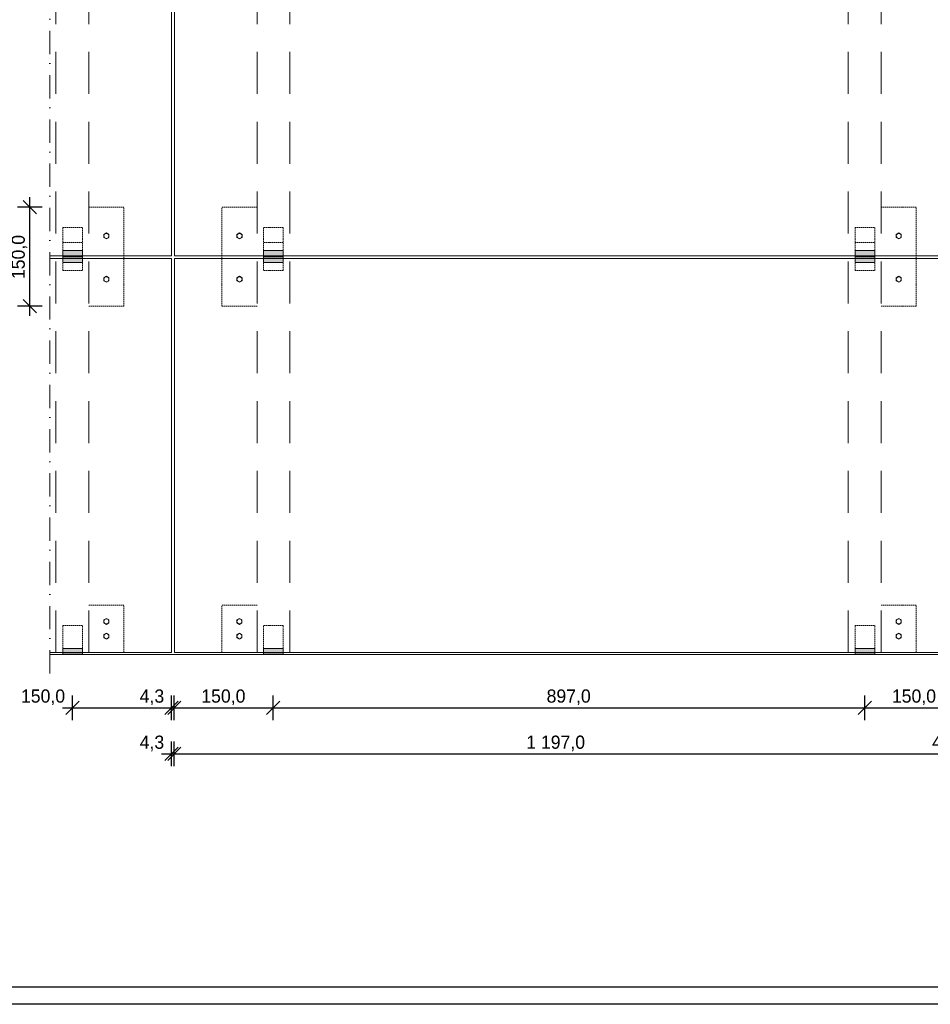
# Model space of a CAD drawing. Extents: x -106507 to -42801, y 48734 to 74234.
# Tile 2 of 69: x -95871 to -82065, y 48734 to 63655. Entities that reach past the tile are written whole.
import ezdxf

# ---------------------------------------------------------------- set-up
doc = ezdxf.new("R2010")
doc.units = 0
doc.header["$MEASUREMENT"] = 0
for name, pattern in [('Dot & Dashed', [670.277762, 352.777767, -176.388884, 0, -141.111112]), ('Hidden Line', [30, 20, -10]), ('Przerywana długa', [1058.333302, 634.99999, -423.333311])]:
    doc.linetypes.add(name, pattern=pattern)
for name, color, linetype, lineweight, true_color in [('2D Drafting - General_Pen_No__2', 7, 'Continuous', 15, 0x7f7f7f), ('2D Drafting - General_Pen_No__5', 7, 'Continuous', 25, 0x40a5ff), ('2D Drafting - General_Pen_No__62', 7, 'Continuous', 20, 0xaaaaaa), ('Wymiarowanie_Pen_No__5', 7, 'Continuous', 25, 0x40a5ff)]:
    doc.layers.add(name, color=color, linetype=linetype, lineweight=lineweight, true_color=true_color)
doc.layers.add('Wymiarowanie', color=7, linetype='Continuous')
doc.styles.add('GENERATED_STYLE_3', font='txt')
doc.dimstyles.new('GENERATED_STYLE__5', dxfattribs={"dimtxt": 200, "dimasz": 190, "dimexe": 0.18, "dimexo": 0, "dimgap": 0.09, "dimtad": 1, "dimdec": 1, "dimlfac": 0.1, "dimzin": 0, "dimdsep": 46, "dimtxsty": 'GENERATED_STYLE_3', "dimblk": 'ARROWHEAD_6', "dimblk1": 'ARROWHEAD_6', "dimblk2": 'ARROWHEAD_6', "dimcen": 0.09, "dimclrd": 256, "dimclre": 256, "dimclrt": 256, "dimadec": 0, "dimazin": 0, "dimtfac": 1, "dimtdec": 4, "dimtmove": 0, "dimatfit": 3, "dimfxl": 0, "dimtolj": 1, "dimtzin": 0, "dimarcsym": 0})
doc.dimstyles.new('GENERATED_STYLE__6', dxfattribs={"dimtxt": 200, "dimasz": 190, "dimexe": 0.18, "dimexo": 0, "dimgap": 0.09, "dimtad": 1, "dimtih": 1, "dimtoh": 1, "dimdec": 1, "dimlfac": 0.1, "dimzin": 0, "dimdsep": 46, "dimtxsty": 'GENERATED_STYLE_3', "dimblk": 'ARROWHEAD_6', "dimblk1": 'ARROWHEAD_6', "dimblk2": 'ARROWHEAD_6', "dimcen": 0.09, "dimclrd": 256, "dimclre": 256, "dimclrt": 256, "dimadec": 0, "dimazin": 0, "dimtfac": 1, "dimtdec": 4, "dimtmove": 0, "dimatfit": 3, "dimfxl": 0, "dimtolj": 1, "dimtzin": 0, "dimarcsym": 0})

# ---------------------------------------------------------------- blocks, each defined once
blk = doc.blocks.new('*D134')
at = {"layer": 'Wymiarowanie_Pen_No__5', "linetype": 'Continuous'}
for p, q in [((-96314, 60175), (-96114, 59975)), ((-96114, 59935), (-96314, 60135)), ((-96026, 60035), (-96401, 60035)), ((-96214, 54065), (-96214, 60035)), ((-96314, 54165), (-96114, 53965)), ((-96026, 54065), (-96401, 54065)), ((-96214, 53915), (-96214, 54065))]:
    blk.add_line(p, q, dxfattribs=at)
at = {"layer": 'Wymiarowanie_Pen_No__5', "char_height": 200, "attachment_point": 7, "rotation": 90, "style": 'GENERATED_STYLE_3'}
for s, insert in [('{597,0}', (-96254, 62719)), ('{4,0}', (-96254, 59552)), ('{597,0}', (-96254, 56517))]:
    blk.add_mtext(s, dxfattribs=dict(at, insert=insert))
blk = doc.blocks.new('ARROWHEAD_6')
at = {"color": 0, "linetype": 'Continuous', "lineweight": 0}
for p, q in [((0, 0), (-1, 0)), ((-0.5, -0.5), (0.5, 0.5))]:
    blk.add_line(p, q, dxfattribs=at)
blk = doc.blocks.new('*D135')
at = {"layer": 'Wymiarowanie_Pen_No__5', "linetype": 'Continuous'}
for p, q in [((-96314, 60175), (-96114, 59975)), ((-96114, 59935), (-96314, 60135)), ((-96026, 60075), (-96401, 60075)), ((-96026, 60035), (-96401, 60035)), ((-96214, 60035), (-96214, 60075))]:
    blk.add_line(p, q, dxfattribs=at)
at = {"layer": 'Wymiarowanie_Pen_No__5', "char_height": 200, "attachment_point": 7, "rotation": 90, "style": 'GENERATED_STYLE_3'}
for s, insert in [('{597,0}', (-96254, 62719)), ('{4,0}', (-96254, 59552)), ('{597,0}', (-96254, 56517))]:
    blk.add_mtext(s, dxfattribs=dict(at, insert=insert))
blk = doc.blocks.new('*D136')
at = {"layer": 'Wymiarowanie_Pen_No__5', "linetype": 'Continuous'}
for p, q in [((-96114, 65945), (-96314, 66145)), ((-96214, 66045), (-96214, 66195)), ((-96026, 66045), (-96401, 66045)), ((-96214, 60075), (-96214, 66045)), ((-96314, 60175), (-96114, 59975)), ((-96114, 59935), (-96314, 60135)), ((-96026, 60075), (-96401, 60075))]:
    blk.add_line(p, q, dxfattribs=at)
at = {"layer": 'Wymiarowanie_Pen_No__5', "char_height": 200, "attachment_point": 7, "rotation": 90, "style": 'GENERATED_STYLE_3'}
for s, insert in [('{597,0}', (-96254, 62719)), ('{4,0}', (-96254, 59552)), ('{597,0}', (-96254, 56517))]:
    blk.add_mtext(s, dxfattribs=dict(at, insert=insert))
blk = doc.blocks.new('*D137')
at = {"layer": 'Wymiarowanie_Pen_No__5', "linetype": 'Continuous'}
for p, q in [((-95617, 60715), (-95817, 60915)), ((-95717, 60815), (-95717, 60965)), ((-95529, 60815), (-95904, 60815)), ((-95717, 59315), (-95717, 60815)), ((-95817, 59415), (-95617, 59215)), ((-95529, 59315), (-95904, 59315)), ((-95717, 59165), (-95717, 59315))]:
    blk.add_line(p, q, dxfattribs=at)
at = {"layer": 'Wymiarowanie_Pen_No__5', "insert": (-95757, 59724), "char_height": 200, "attachment_point": 7, "rotation": 90, "style": 'GENERATED_STYLE_3'}
blk.add_mtext('{150,0}', dxfattribs=at)
blk = doc.blocks.new('*D138')
at = {"layer": 'Wymiarowanie_Pen_No__5', "linetype": 'Continuous'}
for p, q in [((-94970, 53328), (-95170, 53128)), ((-95070, 53041), (-95070, 53416)), ((-93670, 53128), (-93470, 53328)), ((-93427, 53328), (-93627, 53128)), ((-93570, 53041), (-93570, 53416)), ((-95220, 53228), (-95070, 53228)), ((-95070, 53228), (-93570, 53228))]:
    blk.add_line(p, q, dxfattribs=at)
at = {"layer": 'Wymiarowanie_Pen_No__5', "char_height": 200, "attachment_point": 7, "style": 'GENERATED_STYLE_3'}
for s, insert in [('{150,0}', (-95852, 53268)), ('{4,3}', (-94052, 53268)), ('{150,0}', (-93118, 53268)), ('{897,0}', (-87883, 53268)), ('{150,0}', (-82648, 53268)), ('{4,0}', (-81417, 53268))]:
    blk.add_mtext(s, dxfattribs=dict(at, insert=insert))
blk = doc.blocks.new('*D139')
at = {"layer": 'Wymiarowanie_Pen_No__5', "linetype": 'Continuous'}
for p, q in [((-93670, 53128), (-93470, 53328)), ((-93427, 53328), (-93627, 53128)), ((-93570, 53041), (-93570, 53416)), ((-93527, 53041), (-93527, 53416)), ((-93570, 53228), (-93527, 53228))]:
    blk.add_line(p, q, dxfattribs=at)
at = {"layer": 'Wymiarowanie_Pen_No__5', "char_height": 200, "attachment_point": 7, "style": 'GENERATED_STYLE_3'}
for s, insert in [('{150,0}', (-95852, 53268)), ('{4,3}', (-94052, 53268)), ('{150,0}', (-93118, 53268)), ('{897,0}', (-87883, 53268)), ('{150,0}', (-82648, 53268)), ('{4,0}', (-81417, 53268))]:
    blk.add_mtext(s, dxfattribs=dict(at, insert=insert))
blk = doc.blocks.new('*D140')
at = {"layer": 'Wymiarowanie_Pen_No__5', "linetype": 'Continuous'}
for p, q in [((-93670, 53128), (-93470, 53328)), ((-93427, 53328), (-93627, 53128)), ((-93527, 53041), (-93527, 53416)), ((-91927, 53328), (-92127, 53128)), ((-92027, 53041), (-92027, 53416)), ((-93527, 53228), (-92027, 53228))]:
    blk.add_line(p, q, dxfattribs=at)
at = {"layer": 'Wymiarowanie_Pen_No__5', "char_height": 200, "attachment_point": 7, "style": 'GENERATED_STYLE_3'}
for s, insert in [('{150,0}', (-95852, 53268)), ('{4,3}', (-94052, 53268)), ('{150,0}', (-93118, 53268)), ('{897,0}', (-87883, 53268)), ('{150,0}', (-82648, 53268)), ('{4,0}', (-81417, 53268))]:
    blk.add_mtext(s, dxfattribs=dict(at, insert=insert))
blk = doc.blocks.new('*D141')
at = {"layer": 'Wymiarowanie_Pen_No__5', "linetype": 'Continuous'}
for p, q in [((-91927, 53328), (-92127, 53128)), ((-92027, 53041), (-92027, 53416)), ((-82957, 53328), (-83157, 53128)), ((-83057, 53041), (-83057, 53416)), ((-92027, 53228), (-83057, 53228))]:
    blk.add_line(p, q, dxfattribs=at)
at = {"layer": 'Wymiarowanie_Pen_No__5', "char_height": 200, "attachment_point": 7, "style": 'GENERATED_STYLE_3'}
for s, insert in [('{150,0}', (-95852, 53268)), ('{4,3}', (-94052, 53268)), ('{150,0}', (-93118, 53268)), ('{897,0}', (-87883, 53268)), ('{150,0}', (-82648, 53268)), ('{4,0}', (-81417, 53268))]:
    blk.add_mtext(s, dxfattribs=dict(at, insert=insert))
blk = doc.blocks.new('*D142')
at = {"layer": 'Wymiarowanie_Pen_No__5', "linetype": 'Continuous'}
for p, q in [((-82957, 53328), (-83157, 53128)), ((-83057, 53041), (-83057, 53416)), ((-81657, 53128), (-81457, 53328)), ((-81417, 53328), (-81617, 53128)), ((-81557, 53041), (-81557, 53416)), ((-83057, 53228), (-81557, 53228))]:
    blk.add_line(p, q, dxfattribs=at)
at = {"layer": 'Wymiarowanie_Pen_No__5', "char_height": 200, "attachment_point": 7, "style": 'GENERATED_STYLE_3'}
for s, insert in [('{150,0}', (-95852, 53268)), ('{4,3}', (-94052, 53268)), ('{150,0}', (-93118, 53268)), ('{897,0}', (-87883, 53268)), ('{150,0}', (-82648, 53268)), ('{4,0}', (-81417, 53268))]:
    blk.add_mtext(s, dxfattribs=dict(at, insert=insert))
blk = doc.blocks.new('*D143')
at = {"layer": 'Wymiarowanie_Pen_No__5', "linetype": 'Continuous'}
for p, q in [((-81657, 53128), (-81457, 53328)), ((-81417, 53328), (-81617, 53128)), ((-81557, 53041), (-81557, 53416)), ((-81517, 53041), (-81517, 53416)), ((-81557, 53228), (-81517, 53228)), ((-81517, 53228), (-81367, 53228))]:
    blk.add_line(p, q, dxfattribs=at)
at = {"layer": 'Wymiarowanie_Pen_No__5', "char_height": 200, "attachment_point": 7, "style": 'GENERATED_STYLE_3'}
for s, insert in [('{150,0}', (-95852, 53268)), ('{4,3}', (-94052, 53268)), ('{150,0}', (-93118, 53268)), ('{897,0}', (-87883, 53268)), ('{150,0}', (-82648, 53268)), ('{4,0}', (-81417, 53268))]:
    blk.add_mtext(s, dxfattribs=dict(at, insert=insert))
blk = doc.blocks.new('*D161')
at = {"layer": 'Wymiarowanie_Pen_No__5', "linetype": 'Continuous'}
for p, q in [((-93570, 52342), (-93570, 52717)), ((-93527, 52342), (-93527, 52717)), ((-93720, 52529), (-93570, 52529)), ((-93670, 52429), (-93470, 52629)), ((-93427, 52629), (-93627, 52429)), ((-93570, 52529), (-93527, 52529))]:
    blk.add_line(p, q, dxfattribs=at)
at = {"layer": 'Wymiarowanie_Pen_No__5', "char_height": 200, "attachment_point": 7, "style": 'GENERATED_STYLE_3'}
for s, insert in [('{4,3}', (-94052, 52569)), ('{1\xa0197,0}', (-88192, 52569)), ('{4,0}', (-82039, 52569))]:
    blk.add_mtext(s, dxfattribs=dict(at, insert=insert))
blk = doc.blocks.new('*D162')
at = {"layer": 'Wymiarowanie_Pen_No__5', "linetype": 'Continuous'}
for p, q in [((-93527, 52342), (-93527, 52717)), ((-81557, 52342), (-81557, 52717)), ((-93670, 52429), (-93470, 52629)), ((-93427, 52629), (-93627, 52429)), ((-93527, 52529), (-81557, 52529)), ((-81657, 52429), (-81457, 52629)), ((-81417, 52629), (-81617, 52429))]:
    blk.add_line(p, q, dxfattribs=at)
at = {"layer": 'Wymiarowanie_Pen_No__5', "char_height": 200, "attachment_point": 7, "style": 'GENERATED_STYLE_3'}
for s, insert in [('{4,3}', (-94052, 52569)), ('{1\xa0197,0}', (-88192, 52569)), ('{4,0}', (-82039, 52569))]:
    blk.add_mtext(s, dxfattribs=dict(at, insert=insert))
blk = doc.blocks.new('*D163')
at = {"layer": 'Wymiarowanie_Pen_No__5', "linetype": 'Continuous'}
for p, q in [((-81557, 52342), (-81557, 52717)), ((-81517, 52342), (-81517, 52717)), ((-81657, 52429), (-81457, 52629)), ((-81417, 52629), (-81617, 52429)), ((-81557, 52529), (-81517, 52529)), ((-81517, 52529), (-81367, 52529))]:
    blk.add_line(p, q, dxfattribs=at)
at = {"layer": 'Wymiarowanie_Pen_No__5', "char_height": 200, "attachment_point": 7, "style": 'GENERATED_STYLE_3'}
for s, insert in [('{4,3}', (-94052, 52569)), ('{1\xa0197,0}', (-88192, 52569)), ('{4,0}', (-82039, 52569))]:
    blk.add_mtext(s, dxfattribs=dict(at, insert=insert))

msp = doc.modelspace()

# ---------------------------------------------------------------- hatches: boundary and pattern name
at = {"layer": '2D Drafting - General_Pen_No__62', "linetype": 'Continuous'}
for points in [[(-94919.67, 60066.69), (-95219.67, 60066.69), (-95219.67, 60156.69), (-94919.67, 60156.69)], [(-92176.51, 60066.69), (-91876.51, 60066.69), (-91876.51, 60156.69), (-92176.51, 60156.69)], [(-82906.51, 60066.69), (-83206.51, 60066.69), (-83206.51, 60156.69), (-82906.51, 60156.69)], [(-94919.67, 59976.69), (-95219.67, 59976.69), (-95219.67, 60066.69), (-94919.67, 60066.69)], [(-92176.51, 59976.69), (-91876.51, 59976.69), (-91876.51, 60066.69), (-92176.51, 60066.69)], [(-82906.51, 59976.69), (-83206.51, 59976.69), (-83206.51, 60066.69), (-82906.51, 60066.69)], [(-94919.67, 54036.69), (-95219.67, 54036.69), (-95219.67, 54126.69), (-94919.67, 54126.69)], [(-92176.51, 54036.69), (-91876.51, 54036.69), (-91876.51, 54126.69), (-92176.51, 54126.69)], [(-82906.51, 54036.69), (-83206.51, 54036.69), (-83206.51, 54126.69), (-82906.51, 54126.69)]]:
    msp.add_hatch(color=256, dxfattribs=at).paths.add_polyline_path(points, flags=0)

# ---------------------------------------------------------------- linework, layer by layer
at = {"layer": '2D Drafting - General_Pen_No__2', "linetype": 'Dot & Dashed'}
msp.add_line((-95413.06, 53746.38), (-95413.06, 70626.66), dxfattribs=at)
at = {"layer": '2D Drafting - General_Pen_No__2', "linetype": 'Przerywana długa'}
for p, q in [((-95322.83, 54064.55), (-95322.83, 67472.76)), ((-94822.83, 54064.55), (-94822.83, 67472.76)), ((-92273.35, 54064.55), (-92273.35, 67472.76)), ((-91773.35, 54064.55), (-91773.35, 67472.76)), ((-83309.67, 54064.55), (-83309.67, 67472.76)), ((-82809.67, 54064.55), (-82809.67, 67472.76))]:
    msp.add_line(p, q, dxfattribs=at)
at = {"layer": '2D Drafting - General_Pen_No__2', "linetype": 'Continuous'}
for p, q in [((-93569.67, 66044.55), (-93569.67, 60074.55)), ((-93526.51, 66044.55), (-93526.51, 60074.55)), ((-94594.54, 60401.06), (-94556.37, 60424.06)), ((-94594.54, 60401.06), (-94594.54, 60355.06)), ((-94594.54, 60355.06), (-94556.37, 60332.06)), ((-94518.2, 60401.06), (-94556.37, 60424.06)), ((-94518.2, 60355.06), (-94556.37, 60332.06)), ((-94518.2, 60401.06), (-94518.2, 60355.06)), ((-92577.12, 60401.06), (-92538.96, 60424.06)), ((-92577.12, 60401.06), (-92577.12, 60355.06)), ((-92577.12, 60355.06), (-92538.96, 60332.06)), ((-92500.79, 60401.06), (-92538.96, 60424.06)), ((-92500.79, 60355.06), (-92538.96, 60332.06)), ((-92500.79, 60401.06), (-92500.79, 60355.06)), ((-82581.38, 60401.06), (-82543.21, 60424.06)), ((-82581.38, 60401.06), (-82581.38, 60355.06)), ((-82581.38, 60355.06), (-82543.21, 60332.06)), ((-82505.04, 60401.06), (-82543.21, 60424.06)), ((-82505.04, 60355.06), (-82543.21, 60332.06)), ((-82505.04, 60401.06), (-82505.04, 60355.06)), ((-95219.67, 60156.69), (-94919.67, 60156.69)), ((-95219.67, 59976.69), (-95219.67, 60156.69)), ((-94919.67, 60156.69), (-94919.67, 59976.69)), ((-91876.51, 60156.69), (-92176.51, 60156.69)), ((-92176.51, 60156.69), (-92176.51, 59976.69)), ((-91876.51, 59976.69), (-91876.51, 60156.69)), ((-83206.51, 60156.69), (-82906.51, 60156.69)), ((-83206.51, 59976.69), (-83206.51, 60156.69)), ((-82906.51, 60156.69), (-82906.51, 59976.69)), ((-95413.06, 60074.55), (-93569.67, 60074.55)), ((-93569.67, 60034.55), (-95413.06, 60034.55)), ((-95219.67, 60066.69), (-94919.67, 60066.69)), ((-93569.67, 60034.55), (-93569.67, 54064.55)), ((-81556.51, 60074.55), (-93526.51, 60074.55)), ((-93526.51, 60034.55), (-81556.51, 60034.55)), ((-93526.51, 60034.55), (-93526.51, 54064.55)), ((-91876.51, 60066.69), (-92176.51, 60066.69)), ((-83206.51, 60066.69), (-82906.51, 60066.69)), ((-95219.67, 59976.69), (-94919.67, 59976.69)), ((-91876.51, 59976.69), (-92176.51, 59976.69)), ((-83206.51, 59976.69), (-82906.51, 59976.69)), ((-94594.54, 59744.38), (-94556.37, 59767.38)), ((-94594.54, 59744.38), (-94594.54, 59698.38)), ((-94594.54, 59698.38), (-94556.37, 59675.38)), ((-94518.2, 59744.38), (-94556.37, 59767.38)), ((-94518.2, 59698.38), (-94556.37, 59675.38)), ((-94518.2, 59744.38), (-94518.2, 59698.38)), ((-92577.12, 59744.38), (-92538.96, 59767.38)), ((-92577.12, 59744.38), (-92577.12, 59698.38)), ((-92577.12, 59698.38), (-92538.96, 59675.38)), ((-92500.79, 59744.38), (-92538.96, 59767.38)), ((-92500.79, 59698.38), (-92538.96, 59675.38)), ((-92500.79, 59744.38), (-92500.79, 59698.38)), ((-82581.38, 59744.38), (-82543.21, 59767.38)), ((-82581.38, 59744.38), (-82581.38, 59698.38)), ((-82581.38, 59698.38), (-82543.21, 59675.38)), ((-82505.04, 59744.38), (-82543.21, 59767.38)), ((-82505.04, 59698.38), (-82543.21, 59675.38)), ((-82505.04, 59744.38), (-82505.04, 59698.38)), ((-94594.96, 54559.16), (-94556.79, 54582.16)), ((-94594.96, 54559.16), (-94594.96, 54513.16)), ((-94594.96, 54513.16), (-94556.79, 54490.16)), ((-94518.63, 54559.16), (-94556.79, 54582.16)), ((-94518.63, 54513.16), (-94556.79, 54490.16)), ((-94518.63, 54559.16), (-94518.63, 54513.16)), ((-92577.55, 54559.16), (-92539.38, 54582.16)), ((-92577.55, 54559.16), (-92577.55, 54513.16)), ((-92577.55, 54513.16), (-92539.38, 54490.16)), ((-92501.21, 54559.16), (-92539.38, 54582.16)), ((-92501.21, 54513.16), (-92539.38, 54490.16)), ((-92501.21, 54559.16), (-92501.21, 54513.16)), ((-82581.8, 54559.16), (-82543.63, 54582.16)), ((-82581.8, 54559.16), (-82581.8, 54513.16)), ((-82581.8, 54513.16), (-82543.63, 54490.16)), ((-82505.47, 54559.16), (-82543.63, 54582.16)), ((-82505.47, 54513.16), (-82543.63, 54490.16)), ((-82505.47, 54559.16), (-82505.47, 54513.16)), ((-94594.96, 54335.94), (-94556.79, 54358.94)), ((-94594.96, 54335.94), (-94594.96, 54289.94)), ((-94518.63, 54335.94), (-94556.79, 54358.94)), ((-94518.63, 54335.94), (-94518.63, 54289.94)), ((-92577.55, 54335.94), (-92539.38, 54358.94)), ((-92577.55, 54335.94), (-92577.55, 54289.94)), ((-92501.21, 54335.94), (-92539.38, 54358.94)), ((-92501.21, 54335.94), (-92501.21, 54289.94)), ((-82581.8, 54335.94), (-82543.63, 54358.94)), ((-82581.8, 54335.94), (-82581.8, 54289.94)), ((-82505.47, 54335.94), (-82543.63, 54358.94)), ((-82505.47, 54335.94), (-82505.47, 54289.94)), ((-94594.96, 54289.94), (-94556.79, 54266.94)), ((-94518.63, 54289.94), (-94556.79, 54266.94)), ((-92577.55, 54289.94), (-92539.38, 54266.94)), ((-92501.21, 54289.94), (-92539.38, 54266.94)), ((-82581.8, 54289.94), (-82543.63, 54266.94)), ((-82505.47, 54289.94), (-82543.63, 54266.94)), ((-95413.06, 54064.55), (-93569.67, 54064.55)), ((-75362.98, 54036.69), (-95413.06, 54036.69)), ((-95219.67, 54126.69), (-94919.67, 54126.69)), ((-95219.67, 54036.69), (-94919.67, 54036.69)), ((-81556.51, 54064.55), (-93526.51, 54064.55)), ((-91876.51, 54126.69), (-92176.51, 54126.69)), ((-91876.51, 54036.69), (-92176.51, 54036.69)), ((-83206.51, 54126.69), (-82906.51, 54126.69)), ((-83206.51, 54036.69), (-82906.51, 54036.69))]:
    msp.add_line(p, q, dxfattribs=at)
at = {"layer": '2D Drafting - General_Pen_No__2', "linetype": 'Hidden Line'}
for p, q in [((-94822.83, 60814.55), (-94290.76, 60814.55)), ((-94290.76, 59314.55), (-94290.76, 60814.55)), ((-92273.35, 60814.55), (-92805.41, 60814.55)), ((-92805.41, 59314.55), (-92805.41, 60814.55)), ((-82809.67, 60814.55), (-82277.6, 60814.55)), ((-82277.6, 59314.55), (-82277.6, 60814.55)), ((-95219.67, 60506.69), (-94919.67, 60506.69)), ((-95219.67, 59856.69), (-95219.67, 60506.69)), ((-94919.67, 59856.69), (-94919.67, 60506.69)), ((-91876.51, 60506.69), (-92176.51, 60506.69)), ((-92176.51, 59856.69), (-92176.51, 60506.69)), ((-91876.51, 59856.69), (-91876.51, 60506.69)), ((-83206.51, 60506.69), (-82906.51, 60506.69)), ((-83206.51, 59856.69), (-83206.51, 60506.69)), ((-82906.51, 59856.69), (-82906.51, 60506.69)), ((-95219.67, 60276.69), (-94919.67, 60276.69)), ((-91876.51, 60276.69), (-92176.51, 60276.69)), ((-83206.51, 60276.69), (-82906.51, 60276.69)), ((-95219.67, 60071.69), (-94919.67, 60071.69)), ((-95219.67, 60041.69), (-94919.67, 60041.69)), ((-91876.51, 60071.69), (-92176.51, 60071.69)), ((-91876.51, 60041.69), (-92176.51, 60041.69)), ((-83206.51, 60071.69), (-82906.51, 60071.69)), ((-83206.51, 60041.69), (-82906.51, 60041.69)), ((-95219.67, 59856.69), (-94919.67, 59856.69)), ((-91876.51, 59856.69), (-92176.51, 59856.69)), ((-83206.51, 59856.69), (-82906.51, 59856.69)), ((-94822.83, 59314.55), (-94290.76, 59314.55)), ((-92273.35, 59314.55), (-92805.41, 59314.55)), ((-82809.67, 59314.55), (-82277.6, 59314.55)), ((-94822.83, 54784.55), (-94290.76, 54784.55)), ((-94290.76, 54064.55), (-94290.76, 54784.55)), ((-92273.35, 54784.55), (-92805.41, 54784.55)), ((-92805.41, 54064.55), (-92805.41, 54784.55)), ((-82809.67, 54784.55), (-82277.6, 54784.55)), ((-82277.6, 54064.55), (-82277.6, 54784.55)), ((-95219.67, 54476.69), (-94919.67, 54476.69)), ((-95219.67, 54036.69), (-95219.67, 54476.69)), ((-94919.67, 54036.69), (-94919.67, 54476.69)), ((-91876.51, 54476.69), (-92176.51, 54476.69)), ((-92176.51, 54036.69), (-92176.51, 54476.69)), ((-91876.51, 54036.69), (-91876.51, 54476.69)), ((-83206.51, 54476.69), (-82906.51, 54476.69)), ((-83206.51, 54036.69), (-83206.51, 54476.69)), ((-82906.51, 54036.69), (-82906.51, 54476.69)), ((-95219.67, 54061.69), (-94919.67, 54061.69)), ((-91876.51, 54061.69), (-92176.51, 54061.69)), ((-83206.51, 54061.69), (-82906.51, 54061.69))]:
    msp.add_line(p, q, dxfattribs=at)
at = {"layer": '2D Drafting - General_Pen_No__2', "linetype": 'Continuous', "flags": 128}
for points in [[(-94919.67, 60066.69), (-95219.67, 60066.69), (-95219.67, 60156.69), (-94919.67, 60156.69)], [(-92176.51, 60066.69), (-91876.51, 60066.69), (-91876.51, 60156.69), (-92176.51, 60156.69)], [(-82906.51, 60066.69), (-83206.51, 60066.69), (-83206.51, 60156.69), (-82906.51, 60156.69)], [(-94919.67, 59976.69), (-95219.67, 59976.69), (-95219.67, 60066.69), (-94919.67, 60066.69)], [(-92176.51, 59976.69), (-91876.51, 59976.69), (-91876.51, 60066.69), (-92176.51, 60066.69)], [(-82906.51, 59976.69), (-83206.51, 59976.69), (-83206.51, 60066.69), (-82906.51, 60066.69)], [(-94919.67, 54036.69), (-95219.67, 54036.69), (-95219.67, 54126.69), (-94919.67, 54126.69)], [(-92176.51, 54036.69), (-91876.51, 54036.69), (-91876.51, 54126.69), (-92176.51, 54126.69)], [(-82906.51, 54036.69), (-83206.51, 54036.69), (-83206.51, 54126.69), (-82906.51, 54126.69)]]:
    msp.add_lwpolyline(points, close=True, dxfattribs=at)
at = {"layer": '2D Drafting - General_Pen_No__2', "linetype": 'Continuous'}
for centre in [(-94556.37, 60378.06), (-92538.96, 60378.06), (-82543.21, 60378.06), (-94556.37, 59721.38), (-92538.96, 59721.38), (-82543.21, 59721.38), (-94556.79, 54536.16), (-92539.38, 54536.16), (-82543.63, 54536.16), (-94556.79, 54312.94), (-92539.38, 54312.94), (-82543.63, 54312.94)]:
    msp.add_circle(centre, 38.17, dxfattribs=at)
at = {"layer": '2D Drafting - General_Pen_No__5', "linetype": 'Continuous'}
for p, q in [((-43060.3, 48993.54), (-97875.9, 48993.54)), ((-42800.66, 48733.9), (-98135.54, 48733.9))]:
    msp.add_line(p, q, dxfattribs=at)

# ---------------------------------------------------------------- dimensions: what is measured, and where the dimension line sits
at = {"layer": 'Wymiarowanie', "color": 161, "linetype": 'Continuous', "lineweight": 25, "true_color": 0x40a5ff}
for base, p1, p2, picture, middle in [((-96213.65, 54064.55), (-93569.67, 60074.55), (-93569.67, 66044.55), '*D136', (-96353.65, 63060.47)), ((-96213.65, 54064.55), (-93569.67, 54064.55), (-93569.67, 60034.55), '*D134', (-96353.65, 56859.38)), ((-96213.65, 54064.55), (-93569.67, 60034.55), (-93569.67, 60074.55), '*D135', (-96353.65, 59742.55)), ((-95716.92, 59314.55), (-82277.6, 59314.55), (-82277.6, 60814.55), '*D137', (-95856.92, 60065.47))]:
    dim = msp.add_linear_dim(base=base, p1=p1, p2=p2, angle=90, dimstyle='GENERATED_STYLE__5', dxfattribs=at)
    dim.commit()
    dim.dimension.update_dxf_attribs({"geometry": picture, "text_midpoint": middle})
for base, p1, p2, picture, middle in [((-95069.67, 53228.29), (-95069.67, 54126.69), (-93569.67, 54064.55), '*D138', (-95509.78, 53368.29)), ((-95069.67, 53228.29), (-93526.51, 54064.55), (-92026.51, 54126.69), '*D140', (-92775.59, 53368.29)), ((-95069.67, 53228.29), (-92026.51, 54126.69), (-83056.51, 54126.69), '*D141', (-87540.59, 53368.29)), ((-95069.67, 53228.29), (-83056.51, 54126.69), (-81556.51, 54064.55), '*D142', (-82305.59, 53368.29)), ((-95069.67, 53228.29), (-93569.67, 54064.55), (-93526.51, 54064.55), '*D139', (-93861.67, 53368.29)), ((-95069.67, 53228.29), (-81556.51, 54064.55), (-81516.51, 54064.55), '*D143', (-81226.33, 53368.29)), ((-93569.67, 52529.01), (-93569.67, 54064.55), (-93526.51, 54064.55), '*D161', (-93861.67, 52669.01)), ((-93569.67, 52529.01), (-93526.51, 54064.55), (-81556.51, 54064.55), '*D162', (-87735.33, 52669.01)), ((-93569.67, 52529.01), (-81556.51, 54064.55), (-81516.51, 54064.55), '*D163', (-81848.51, 52669.01))]:
    dim = msp.add_linear_dim(base=base, p1=p1, p2=p2, dimstyle='GENERATED_STYLE__6', dxfattribs=at)
    dim.commit()
    dim.dimension.update_dxf_attribs({"geometry": picture, "text_midpoint": middle})

doc.saveas('drawing.dxf')
